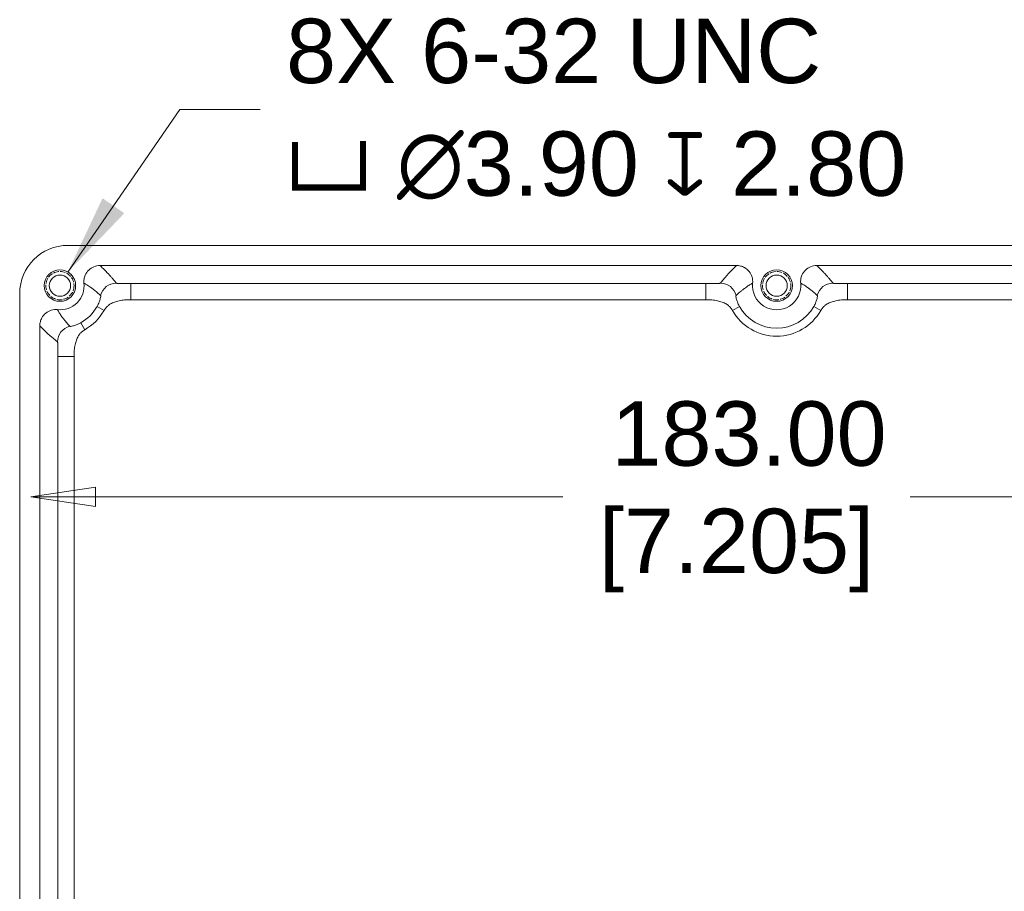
# Model space of a CAD drawing. Header units: millimetres. Extents: x 36 to 1079, y 38 to 827.
# Tile 6 of 11: x 501 to 624, y 392 to 500. Entities that reach past the tile are written whole.
import ezdxf

# ---------------------------------------------------------------- set-up
doc = ezdxf.new("R2010")
doc.units = ezdxf.units.MM
doc.header["$LTSCALE"] = 4
doc.linetypes.add('DASHED', pattern=[0.2067, 0.1654, -0.0413])
for name, color, linetype, lineweight in [('Dimension (ANSI)', 7, 'Continuous', 9), ('Hidden Narrow (ANSI)', 7, 'DASHED', 9), ('Symbol (ANSI)', 7, 'Continuous', 9), ('Visible (ANSI)', 7, 'Continuous', 9), ('Visible Narrow (ANSI)', 7, 'Continuous', 9)]:
    doc.layers.add(name, color=color, linetype=linetype, lineweight=lineweight)
doc.styles.add('Note Text (ANSI)', font='arial.ttf')
doc.dimstyles.new('Default - mm (ANSI)', dxfattribs={"dimscale": 4, "dimtxt": 2, "dimasz": 2, "dimexe": 3.175, "dimexo": 1, "dimgap": 0.8, "dimtad": 0, "dimtih": 1, "dimtoh": 1, "dimrnd": 1e-08, "dimzin": 4, "dimdsep": 46, "dimtxsty": 'Note Text (ANSI)', "dimblk": 'Filled-1', "dimcen": 0.09, "dimdle": 10, "dimclrd": 256, "dimclre": 256, "dimclrt": 256, "dimadec": 1, "dimazin": 0, "dimtfac": 1.524, "dimtofl": 0, "dimtmove": 0, "dimatfit": 3, "dimfxl": 0, "dimtolj": 1, "dimtzin": 0, "dimlwd": -1, "dimlwe": -1, "dimarcsym": 0})
doc.dimstyles.new('Default - mm (ANSI)-09$7', dxfattribs={"dimscale": 4, "dimtxt": 2, "dimasz": 2.5, "dimexe": 3.175, "dimexo": 1.5875, "dimgap": 0.8, "dimtad": 0, "dimtih": 1, "dimtoh": 1, "dimlfac": 0.03937, "dimrnd": 1e-08, "dimzin": 0, "dimdsep": 46, "dimtxsty": 'Note Text (ANSI)', "dimcen": 0.09, "dimdle": 10, "dimclrd": 256, "dimclre": 256, "dimclrt": 256, "dimadec": 0, "dimazin": 0, "dimtfac": 1.524, "dimtofl": 0, "dimtmove": 0, "dimatfit": 3, "dimfxl": 0, "dimtolj": 1, "dimtzin": 0, "dimlwd": -1, "dimlwe": -1, "dimarcsym": 0})

# ---------------------------------------------------------------- blocks, each defined once
blk = doc.blocks.new('Filled-1')
at = {"color": 0}
for p, q in [((0, 0), (-1, 0.15)), ((-1, 0.15), (-1, -0.15)), ((-1, 0), (0, 0)), ((-1, -0.15), (0, 0))]:
    blk.add_line(p, q, dxfattribs=at)
at = {"color": 0, "flags": 128}
blk.add_lwpolyline([(-1, -0.15), (0, 0), (-1, 0.15), (-1, -0.15)], dxfattribs=at)
at = {"color": 0}
blk.add_solid([(-1, -0.15), (0, 0), (-1, 0.15), (-1, -0.15)], dxfattribs=at)
blk = doc.blocks.new('*D22')
at = {"layer": 'Defpoints', "color": 0, "transparency": 16777216}
for p in [(503.81, 462.34), (686.8, 462.34), (685.7, 441.06)]:
    blk.add_point(p, dxfattribs=at)
at = {"layer": 'Dimension (ANSI)', "transparency": 16777216}
for p, q in [((510.7, 441.06), (568.74, 441.06)), ((677.7, 441.06), (611.89, 441.06))]:
    blk.add_line(p, q, dxfattribs=at)
at = {"layer": 'Dimension (ANSI)', "transparency": 16777216, "xscale": 8, "yscale": 8, "zscale": 8, "rotation": 180}
blk.add_blockref('Filled-1', (502.7, 441.06), dxfattribs=at)
at = {"layer": 'Dimension (ANSI)', "transparency": 16777216, "xscale": 8, "yscale": 8, "zscale": 8}
blk.add_blockref('Filled-1', (685.7, 441.06), dxfattribs=at)
at = {"layer": 'Dimension (ANSI)', "transparency": 16777216, "insert": (590.32, 441.06), "char_height": 8, "attachment_point": 5, "style": 'Note Text (ANSI)'}
blk.add_mtext('\\A1; 183.00\\P[7.205]', dxfattribs=at)

msp = doc.modelspace()

# ---------------------------------------------------------------- linework, layer by layer
at = {"layer": 'Hidden Narrow (ANSI)'}
for centre in [(506.306, 467.314), (595.306, 467.314)]:
    msp.add_circle(centre, 1.753, dxfattribs=at)
at = {"layer": 'Visible (ANSI)'}
for p, q in [((683.311, 472.314), (507.302, 472.314)), ((511.28, 469.812), (590.333, 469.812)), ((600.28, 469.812), (679.333, 469.812)), ((501.306, 466.318), (501.306, 290.309)), ((503.808, 383.287), (503.808, 462.34))]:
    msp.add_line(p, q, dxfattribs=at)
for centre, radius in [((506.306, 467.314), 1.95), ((506.306, 467.314), 1.321), ((595.306, 467.314), 1.95), ((595.306, 467.314), 1.321)]:
    msp.add_circle(centre, radius, dxfattribs=at)
for centre, start in [((506.306, 467.314), 264.26339), ((595.306, 467.314), 174.26339)]:
    msp.add_arc(centre, 3, start, 5.73661, dxfattribs=at)
msp.add_ellipse((507.311, 466.309), major_axis=(-4.249, 4.249), ratio=0.9985275, start_param=5.498524, end_param=7.0678467, dxfattribs=at)
for points, knots in [([(511.28, 469.812), (511.019, 469.812), (510.761, 469.761), (510.279, 469.563), (510.06, 469.418), (509.69, 469.053), (509.543, 468.836), (509.375, 468.442), (509.329, 468.28), (509.279, 467.949), (509.275, 467.78), (509.291, 467.614)], [0, 0, 0, 0, 0.07820061, 0.07820061, 0.15626443, 0.15626443, 0.23426596, 0.23426596, 0.28455778, 0.28455778, 0.3348508, 0.3348508, 0.3348508, 0.3348508]), ([(592.321, 467.614), (592.348, 467.873), (592.323, 468.135), (592.174, 468.634), (592.052, 468.867), (591.725, 469.272), (591.523, 469.44), (591.149, 469.646), (590.992, 469.708), (590.667, 469.791), (590.501, 469.812), (590.333, 469.812)], [0, 0, 0, 0, 0.07821197, 0.07821197, 0.15628979, 0.15628979, 0.23430602, 0.23430602, 0.28457284, 0.28457284, 0.33485104, 0.33485104, 0.33485104, 0.33485104]), ([(600.28, 469.812), (600.019, 469.812), (599.761, 469.761), (599.279, 469.563), (599.06, 469.418), (598.69, 469.053), (598.543, 468.836), (598.375, 468.442), (598.329, 468.28), (598.279, 467.949), (598.275, 467.78), (598.291, 467.614)], [0, 0, 0, 0, 0.07820061, 0.07820061, 0.15626443, 0.15626443, 0.23426596, 0.23426596, 0.28455778, 0.28455778, 0.3348508, 0.3348508, 0.3348508, 0.3348508]), ([(506.007, 464.329), (505.747, 464.355), (505.485, 464.33), (504.986, 464.181), (504.753, 464.059), (504.349, 463.732), (504.18, 463.531), (503.974, 463.156), (503.913, 462.999), (503.829, 462.675), (503.808, 462.508), (503.808, 462.34)], [0, 0, 0, 0, 0.07821197, 0.07821197, 0.15628979, 0.15628979, 0.23430602, 0.23430602, 0.28457284, 0.28457284, 0.33485104, 0.33485104, 0.33485104, 0.33485104])]:
    msp.add_open_spline(points, degree=3, knots=knots, dxfattribs=at)
at = {"layer": 'Visible Narrow (ANSI)'}
for p, q in [((515.105, 465.563), (515.105, 467.562)), ((586.508, 467.562), (515.105, 467.562)), ((586.508, 465.563), (586.508, 467.562)), ((604.105, 465.563), (604.105, 467.562)), ((675.508, 467.562), (604.105, 467.562)), ((511.793, 464.244), (510.921, 464.732)), ((515.105, 465.563), (586.508, 465.563)), ((589.82, 464.244), (590.692, 464.732)), ((600.793, 464.244), (599.921, 464.732)), ((604.105, 465.563), (675.508, 465.563)), ((509.376, 461.828), (508.888, 462.7)), ((508.057, 458.516), (506.059, 458.516)), ((506.059, 458.516), (506.059, 387.112)), ((508.057, 387.112), (508.057, 458.516))]:
    msp.add_line(p, q, dxfattribs=at)
for centre, radius, start in [((506.306, 467.314), 5.287, 299.22662), ((595.306, 467.314), 5.287, 209.22662), ((506.306, 467.314), 6.286, 299.22662), ((595.306, 467.314), 6.286, 209.22662)]:
    msp.add_arc(centre, radius, start, 330.77338, dxfattribs=at)
for centre, major_axis in [((513.294, 465.623), (-1.572, -1.237)), ((588.319, 465.623), (-1.572, 1.237)), ((602.294, 465.623), (-1.572, -1.237)), ((507.997, 460.326), (-1.237, -1.572))]:
    msp.add_ellipse(centre, major_axis=major_axis, ratio=0.9988073, start_param=4.046281, end_param=5.378497, dxfattribs=at)
for points, knots in [([(513.294, 467.621), (513.234, 467.698), (513.173, 467.774), (513.004, 467.983), (512.895, 468.115), (512.713, 468.33), (512.641, 468.412), (512.523, 468.547), (512.478, 468.598), (512.339, 468.753), (512.244, 468.856), (511.991, 469.125), (511.829, 469.29), (511.538, 469.574), (511.411, 469.693), (511.28, 469.812)], [-5.9100219, -5.9100219, -5.9100219, -5.9100219, -5.3123326, -5.3123326, -4.2789305, -4.2789305, -3.6330542, -3.6330542, -3.2293815, -3.2293815, -2.4220362, -2.4220362, -1.1302835, -1.1302835, -0.2003308, -0.2003308, -0.2003308, -0.2003308]), ([(590.333, 469.812), (590.199, 469.691), (590.071, 469.57), (589.811, 469.317), (589.681, 469.185), (589.476, 468.97), (589.398, 468.887), (589.275, 468.753), (589.228, 468.702), (589.089, 468.547), (588.998, 468.443), (588.768, 468.175), (588.63, 468.01), (588.437, 467.77), (588.378, 467.696), (588.319, 467.621)], [-6.2584345, -6.2584345, -6.2584345, -6.2584345, -5.3123344, -5.3123344, -4.278932, -4.278932, -3.6330555, -3.6330555, -3.2293826, -3.2293826, -2.422037, -2.422037, -1.1302839, -1.1302839, -0.5487411, -0.5487411, -0.5487411, -0.5487411]), ([(602.294, 467.621), (602.234, 467.698), (602.173, 467.774), (602.004, 467.983), (601.895, 468.115), (601.713, 468.33), (601.641, 468.412), (601.523, 468.547), (601.478, 468.598), (601.339, 468.753), (601.244, 468.856), (600.991, 469.125), (600.829, 469.29), (600.538, 469.574), (600.411, 469.693), (600.28, 469.812)], [-5.9100219, -5.9100219, -5.9100219, -5.9100219, -5.3123326, -5.3123326, -4.2789305, -4.2789305, -3.6330542, -3.6330542, -3.2293815, -3.2293815, -2.4220362, -2.4220362, -1.1302835, -1.1302835, -0.2003308, -0.2003308, -0.2003308, -0.2003308]), ([(509.291, 467.614), (509.418, 467.547), (509.541, 467.477), (509.83, 467.301), (509.993, 467.194), (510.251, 467.012), (510.348, 466.94), (510.492, 466.83), (510.54, 466.793), (510.662, 466.695), (510.737, 466.635), (510.928, 466.475), (511.044, 466.374), (511.222, 466.213), (511.287, 466.153), (511.351, 466.093)], [0.2003308, 0.2003308, 0.2003308, 0.2003308, 1.1302835, 1.1302835, 2.4220362, 2.4220362, 3.2293815, 3.2293815, 3.6330542, 3.6330542, 4.2789305, 4.2789305, 5.3123326, 5.3123326, 5.9100219, 5.9100219, 5.9100219, 5.9100219]), ([(590.262, 466.093), (590.324, 466.152), (590.387, 466.21), (590.592, 466.395), (590.737, 466.52), (590.978, 466.718), (591.073, 466.793), (591.217, 466.903), (591.265, 466.939), (591.392, 467.033), (591.471, 467.089), (591.679, 467.233), (591.81, 467.318), (592.068, 467.474), (592.193, 467.546), (592.321, 467.614)], [0.5487411, 0.5487411, 0.5487411, 0.5487411, 1.1302839, 1.1302839, 2.422037, 2.422037, 3.2293826, 3.2293826, 3.6330555, 3.6330555, 4.278932, 4.278932, 5.3123344, 5.3123344, 6.2584345, 6.2584345, 6.2584345, 6.2584345]), ([(598.291, 467.614), (598.418, 467.547), (598.541, 467.477), (598.83, 467.301), (598.993, 467.194), (599.251, 467.012), (599.348, 466.94), (599.492, 466.83), (599.54, 466.793), (599.662, 466.695), (599.737, 466.635), (599.928, 466.475), (600.044, 466.374), (600.222, 466.213), (600.287, 466.153), (600.351, 466.093)], [0.2003308, 0.2003308, 0.2003308, 0.2003308, 1.1302835, 1.1302835, 2.4220362, 2.4220362, 3.2293815, 3.2293815, 3.6330542, 3.6330542, 4.2789305, 4.2789305, 5.3123326, 5.3123326, 5.9100219, 5.9100219, 5.9100219, 5.9100219]), ([(511.351, 466.093), (511.365, 466.08), (511.37, 466.041), (511.361, 465.911), (511.346, 465.82), (511.288, 465.587), (511.245, 465.446), (511.15, 465.201), (511.113, 465.114), (511.026, 464.93), (510.977, 464.833), (510.921, 464.732)], [0, 0, 0, 0, 0.25, 0.25, 0.5, 0.5, 0.75, 0.75, 0.875, 0.875, 1, 1, 1, 1]), ([(590.692, 464.732), (590.636, 464.833), (590.587, 464.93), (590.5, 465.114), (590.463, 465.201), (590.368, 465.446), (590.325, 465.587), (590.267, 465.82), (590.252, 465.911), (590.243, 466.041), (590.248, 466.08), (590.262, 466.093)], [0, 0, 0, 0, 0.125, 0.125, 0.25, 0.25, 0.5, 0.5, 0.75, 0.75, 1, 1, 1, 1]), ([(600.351, 466.093), (600.365, 466.08), (600.37, 466.041), (600.361, 465.911), (600.346, 465.82), (600.288, 465.587), (600.245, 465.446), (600.15, 465.201), (600.113, 465.114), (600.026, 464.93), (599.977, 464.833), (599.921, 464.732)], [0, 0, 0, 0, 0.25, 0.25, 0.5, 0.5, 0.75, 0.75, 0.875, 0.875, 1, 1, 1, 1]), ([(507.527, 462.269), (507.469, 462.331), (507.411, 462.394), (507.225, 462.599), (507.1, 462.744), (506.902, 462.986), (506.827, 463.08), (506.717, 463.224), (506.681, 463.272), (506.588, 463.399), (506.531, 463.478), (506.388, 463.687), (506.302, 463.818), (506.146, 464.075), (506.074, 464.2), (506.007, 464.329)], [0.5487411, 0.5487411, 0.5487411, 0.5487411, 1.1302839, 1.1302839, 2.422037, 2.422037, 3.2293826, 3.2293826, 3.6330555, 3.6330555, 4.278932, 4.278932, 5.3123344, 5.3123344, 6.2584345, 6.2584345, 6.2584345, 6.2584345]), ([(503.808, 462.34), (503.929, 462.207), (504.05, 462.078), (504.303, 461.819), (504.435, 461.688), (504.65, 461.483), (504.733, 461.406), (504.867, 461.282), (504.919, 461.235), (505.074, 461.096), (505.177, 461.006), (505.445, 460.775), (505.61, 460.638), (505.85, 460.444), (505.924, 460.385), (505.999, 460.326)], [-6.2584345, -6.2584345, -6.2584345, -6.2584345, -5.3123344, -5.3123344, -4.278932, -4.278932, -3.6330555, -3.6330555, -3.2293826, -3.2293826, -2.422037, -2.422037, -1.1302839, -1.1302839, -0.5487411, -0.5487411, -0.5487411, -0.5487411]), ([(508.888, 462.7), (508.787, 462.643), (508.69, 462.594), (508.506, 462.508), (508.419, 462.471), (508.174, 462.375), (508.033, 462.332), (507.8, 462.274), (507.709, 462.259), (507.579, 462.25), (507.54, 462.255), (507.527, 462.269)], [0, 0, 0, 0, 0.125, 0.125, 0.25, 0.25, 0.5, 0.5, 0.75, 0.75, 1, 1, 1, 1])]:
    msp.add_open_spline(points, degree=3, knots=knots, dxfattribs=at)
for points in [[(515.105, 467.562), (513.341, 467.562), (513.294, 467.621)], [(588.319, 467.621), (588.272, 467.562), (586.508, 467.562)], [(604.105, 467.562), (602.341, 467.562), (602.294, 467.621)], [(511.793, 464.244), (512.531, 465.563), (515.105, 465.563)], [(586.508, 465.563), (589.082, 465.563), (589.82, 464.244)], [(600.793, 464.244), (601.531, 465.563), (604.105, 465.563)], [(508.057, 458.516), (508.057, 461.09), (509.376, 461.828)], [(505.999, 460.326), (506.059, 460.279), (506.059, 458.516)]]:
    msp.add_open_spline(points, degree=2, dxfattribs=at)

# ---------------------------------------------------------------- texts
at = {"layer": 'Symbol (ANSI)', "insert": (534.384, 489.219), "char_height": 8, "width": 89.367, "attachment_point": 4, "line_spacing_factor": 1.05, "style": 'Note Text (ANSI)'}
msp.add_mtext('{8X 6-32 UNC\\P\\fAIGDT|b0|i0;\\H8.0000;v\\fArial|b0|i0;\\H8.0000; \\fAIGDT|b0|i0;\\H8.0000;n\\fArial|b0|i0;\\H8.0000;3.90 \\fAIGDT|b0|i0;\\H8.0000;x\\fArial|b0|i0;\\H8.0000; 2.80}', dxfattribs=at)

# ---------------------------------------------------------------- dimensions: what is measured, and where the dimension line sits
at = {"layer": 'Dimension (ANSI)'}
dim = msp.add_linear_dim(base=(685.696, 441.058), p1=(503.808, 462.34), p2=(686.805, 462.34), angle=180, text=' <>\\X[7.205]', dimstyle='Default - mm (ANSI)', override={"dimgap": 0.8, "dimtih": 0, "dimtoh": 0, "dimdec": 2, "dimpost": '\\X', "dimse1": 1, "dimse2": 1, "dimtol": 0, "dimlim": 0, "dimtp": 0, "dimtm": 0, "dimtdec": 2, "dimatfit": 1}, dxfattribs=at)
dim.commit()
dim.dimension.update_dxf_attribs({"geometry": '*D22', "text_midpoint": (590.317, 441.058), "dimtype": 160})

# ---------------------------------------------------------------- leaders
at = {"layer": 'Symbol (ANSI)', "annotation_type": 0, "has_hookline": 1, "hookline_direction": 0, "text_width": 88.221}
msp.add_leader([(507.281, 469.003), (521.184, 489.219), (531.184, 489.219)], dimstyle='Default - mm (ANSI)-09$7', override={"dimtad": 0}, dxfattribs=at)

doc.saveas('drawing.dxf')
